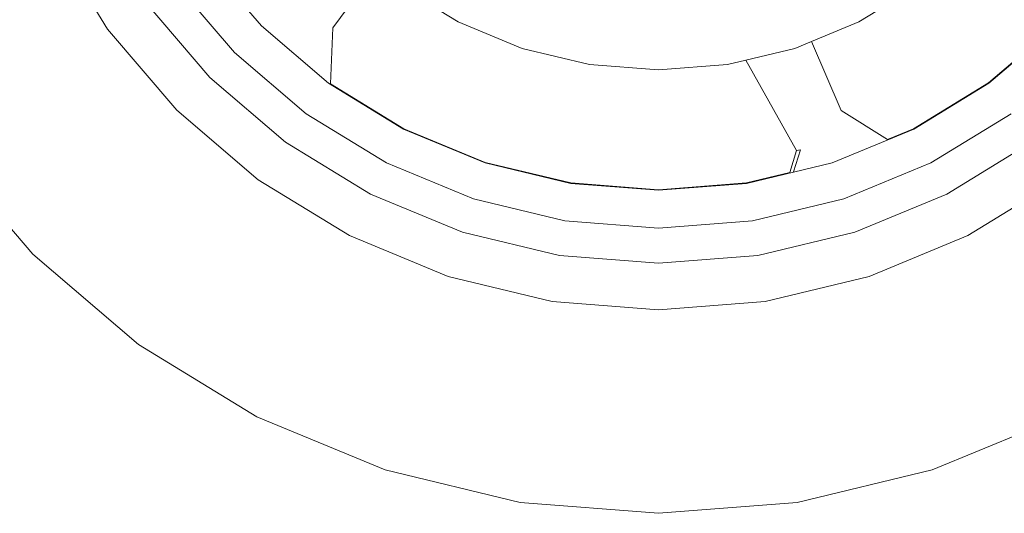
# Model space of a CAD drawing. Header units: inches. Extents: x 1987 to 3775, y 142 to 1299.
# Tile 7 of 50: x 2568 to 2581, y 352 to 358. Entities that reach past the tile are written whole.
import ezdxf

# ---------------------------------------------------------------- set-up
doc = ezdxf.new("R2010")
doc.units = ezdxf.units.IN
doc.header["$MEASUREMENT"] = 0
doc.layers.add('CAR', color=173, linetype='Continuous', lineweight=13)

# ---------------------------------------------------------------- blocks, each defined once
blk = doc.blocks.new('r')
at = {"layer": 'CAR'}
for p, q in [((48.693, 6.302), (47.968, 7.485)), ((50.692, 6.343), (49.949, 7.214)), ((51.618, 6.319), (52.203, 7.102)), ((49.55, 6.924), (50.343, 5.995)), ((52.481, 6.864), (53.248, 6.394)), ((58.449, 6.394), (59.215, 6.864)), ((49.182, 6.657), (50.022, 5.673)), ((53.248, 6.394), (54.078, 6.05)), ((57.837, 6.141), (58.449, 6.394)), ((49.595, 5.246), (48.693, 6.302)), ((51.562, 5.6), (50.692, 6.343)), ((51.59, 5.589), (51.618, 6.319)), ((61.005, 6.347), (60.135, 5.604)), ((61.008, 6.343), (60.138, 5.6)), ((57.618, 6.05), (57.837, 6.141)), ((58.221, 5.245), (57.837, 6.141)), ((54.078, 6.05), (54.952, 5.841)), ((56.982, 5.898), (57.618, 6.05)), ((50.343, 5.995), (51.273, 5.201)), ((56.744, 5.841), (56.982, 5.898)), ((56.982, 5.898), (57.64, 4.722)), ((54.952, 5.841), (55.848, 5.77)), ((55.848, 5.77), (56.744, 5.841)), ((50.022, 5.673), (51.005, 4.833)), ((52.538, 5.002), (51.562, 5.6)), ((51.59, 5.589), (51.586, 5.591)), ((52.541, 5.006), (51.59, 5.589)), ((60.135, 5.604), (59.16, 5.006)), ((60.138, 5.6), (59.162, 5.002)), ((50.65, 4.344), (49.595, 5.246)), ((58.823, 4.867), (58.221, 5.245)), ((51.273, 5.201), (52.315, 4.563)), ((59.386, 4.563), (60.427, 5.201)), ((53.596, 4.564), (52.538, 5.002)), ((53.597, 4.569), (52.541, 5.006)), ((59.162, 5.002), (58.104, 4.564)), ((59.16, 5.006), (58.823, 4.867)), ((58.823, 4.867), (58.818, 4.865)), ((46.553, 4.747), (47.724, 3.376)), ((51.005, 4.833), (52.108, 4.157)), ((57.691, 4.731), (57.601, 4.445)), ((57.64, 4.722), (57.691, 4.731)), ((59.592, 4.157), (60.695, 4.833)), ((57.64, 4.722), (57.553, 4.437)), ((52.315, 4.563), (53.444, 4.095)), ((54.709, 4.297), (53.596, 4.564)), ((54.71, 4.302), (53.597, 4.569)), ((58.104, 4.564), (56.991, 4.297)), ((58.257, 4.095), (59.386, 4.563)), ((57.553, 4.437), (56.99, 4.302)), ((51.834, 3.619), (50.65, 4.344)), ((55.85, 4.207), (54.709, 4.297)), ((55.85, 4.212), (54.71, 4.302)), ((56.99, 4.302), (55.85, 4.212)), ((56.991, 4.297), (55.85, 4.207)), ((61.05, 4.344), (59.866, 3.619)), ((52.108, 4.157), (53.303, 3.662)), ((53.444, 4.095), (54.632, 3.81)), ((57.068, 3.81), (58.257, 4.095)), ((58.397, 3.662), (59.592, 4.157)), ((54.632, 3.81), (55.85, 3.714)), ((55.85, 3.714), (57.068, 3.81)), ((53.116, 3.088), (51.834, 3.619)), ((53.303, 3.662), (54.561, 3.36)), ((57.14, 3.36), (58.397, 3.662)), ((59.866, 3.619), (58.584, 3.088)), ((47.724, 3.376), (49.096, 2.205)), ((54.561, 3.36), (55.85, 3.259)), ((55.85, 3.259), (57.14, 3.36)), ((54.466, 2.764), (53.116, 3.088)), ((58.584, 3.088), (57.234, 2.764)), ((55.85, 2.655), (54.466, 2.764)), ((57.234, 2.764), (55.85, 2.655)), ((49.096, 2.205), (50.633, 1.263)), ((50.633, 1.263), (52.299, 0.573)), ((59.401, 0.573), (61.067, 1.263)), ((52.299, 0.573), (54.052, 0.152)), ((57.648, 0.152), (59.401, 0.573)), ((54.052, 0.152), (55.85, 0.01)), ((55.85, 0.01), (57.648, 0.152))]:
    blk.add_line(p, q, dxfattribs=at)
blk = doc.blocks.new('*U22')
at = {"layer": 'CAR'}
blk.add_blockref('r', (4.432, -10), dxfattribs=at)

msp = doc.modelspace()

# ---------------------------------------------------------------- block references
at = {"layer": 'CAR'}
msp.add_blockref('*U22', (2515.94, 361.8), dxfattribs=at)

doc.saveas('drawing.dxf')
